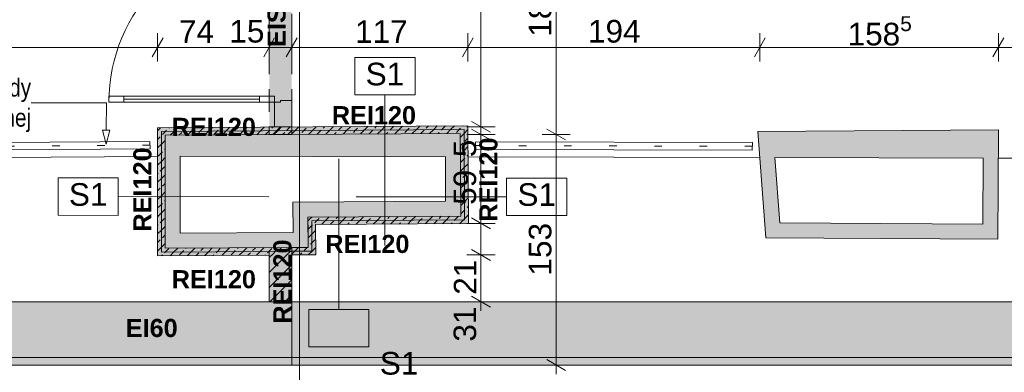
# Paper-space layout 'A-40 RZUT - PIĘTRO 10' of a CAD drawing. Header units: millimetres. Extents: x 0 to 1767, y 0 to 586.
# Tile 9 of 16: x 320 to 451, y 134 to 180. Entities that reach past the tile are written whole.
import ezdxf
from ezdxf.xclip import XClip

# ---------------------------------------------------------------- set-up
doc = ezdxf.new("R2010")
doc.units = ezdxf.units.MM
doc.header["$MEASUREMENT"] = 0
doc.header["$XCLIPFRAME"] = 0
for name, pattern in [('DASHDOTX2', [1000, 500, -250, 0, -250]), ('DOT2', [3, 0.5, -2.5]), ('Przer. długie kreski', [2.5, 1.5, -1])]:
    doc.linetypes.add(name, pattern=pattern)
for name, color, linetype, lineweight, true_color in [('A_opis ścian_Nr_pióra__19', 7, 'Continuous', 5, 0x191919), ('A_opis_Nr_pióra__255', 7, 'Continuous', 15, 0x242424), ('A_opis_Nr_pióra__8', 7, 'Continuous', 13, 0x4c4c4c), ('A_osie_Nr_pióra__16', 7, 'Continuous', 5, 0x0f0f0f), ('A_pochwyt_Nr_pióra__10', 7, 'Continuous', 13, 0x4b4b4b), ('A_pochwyt_Nr_pióra__6', 7, 'Continuous', 13, 0xa9a9a9), ('A_pochwyt_Nr_pióra__7', 7, 'Continuous', 18, 0x171717), ('A_ppoż proj_Nr_pióra__8', 7, 'Continuous', 13, 0x4c4c4c), ('A_schody_Nr_pióra__9', 7, 'Continuous', 13, 0xadadad), ('A_ściany proj_Nr_pióra__10', 7, 'Continuous', 13, 0x4b4b4b)]:
    doc.layers.add(name, color=color, linetype=linetype, lineweight=lineweight, true_color=true_color)
for name, color, linetype in [('A_podrys', 7, 'Continuous'), ('A_ppoż', 7, 'Continuous'), ('A_ppoż proj', 7, 'Continuous'), ('A_ściany', 7, 'Continuous'), ('A_ściany proj', 7, 'Continuous')]:
    doc.layers.add(name, color=color, linetype=linetype)
for name, color, linetype, lineweight in [('A_wymiary_Nr_pióra__1', 7, 'Continuous', 20), ('A_wymiary_Nr_pióra__2', 8, 'Continuous', 13), ('A_ściany proj_Nr_pióra__1', 7, 'Continuous', 20), ('A_ściany proj_Nr_pióra__2', 8, 'Continuous', 13), ('A_ściany_Nr_pióra__1', 7, 'Continuous', 20), ('Drzwi Archicad_Nr_pióra__3', 252, 'Continuous', 13)]:
    doc.layers.add(name, color=color, linetype=linetype, lineweight=lineweight)
doc.styles.add('STYL_AUTOMATYCZNY_1', font='arial.ttf')
doc.styles.add('STYL_AUTOMATYCZNY_2', font='ARIALN.TTF')
doc.styles.add('STYL_AUTOMATYCZNY_3', font='arial.ttf')
doc.styles.add('STYL_AUTOMATYCZNY_5', font='arial.ttf')
pattern_1 = [(45, (-3193.1083, -606.1621), (-1.1404925, 1.1404925), []), (45, (-3191.9678, -606.1621), (-1.1404925, 1.1404925), [0.80646, -0.40322])]
pattern_2 = [(45, (-3193.1083, -606.1621), (-0.9899495, 0.9899495), [])]

# ---------------------------------------------------------------- blocks, each defined once
blk = doc.blocks.new('Rysunek_2_2', base_point=(-3193.11, -606.16))
at = {"layer": 'A_ppoż', "linetype": 'Continuous', "lineweight": 0, "true_color": 0x0b0b0b}
blk.add_hatch(color=28, dxfattribs=at).paths.add_polyline_path([(316.5, 142.93), (316.5, 134.53), (356.49, 134.53), (356.49, 142.93)])
at = {"layer": 'A_ppoż proj', "linetype": 'Continuous', "lineweight": 0, "true_color": 0x121212}
for points in [[(356.49, 202.49), (353.49, 202.49), (353.49, 166.1), (356.49, 166.1)], [(379.87, 166.28), (339.65, 166.01), (339.66, 165.01), (378.88, 165.27)], [(379.87, 166.28), (378.88, 165.27), (378.95, 153.28), (379.95, 153.29)], [(338.66, 166.01), (338.66, 150.03), (339.66, 150.03), (339.66, 165.01), (339.65, 166.01)], [(359.67, 150.15), (359.64, 154.16), (358.64, 154.16), (358.67, 150.14)], [(359.65, 153.16), (378.95, 153.28), (378.94, 154.28), (359.64, 154.16)], [(338.66, 149.03), (359.67, 149.14), (359.67, 150.14), (338.66, 150.03)], [(356.49, 149.13), (353.49, 149.13), (353.49, 142.93), (356.49, 142.93)]]:
    blk.add_hatch(color=250, dxfattribs=at).paths.add_polyline_path(points)
at = {"layer": 'A_ściany', "linetype": 'Continuous', "lineweight": 0, "true_color": 0x000000}
for points in [[(378.88, 165.27), (339.66, 165.01), (341.66, 162.23), (378.9, 162.14)], [(341.66, 152.04), (341.66, 162.23), (339.66, 165.01), (339.66, 150.03)], [(450.36, 165.74), (418.41, 165.53), (420.68, 162.06), (448.34, 161.97)], [(421.34, 153.38), (420.68, 162.06), (418.41, 165.53), (419.48, 151.39)], [(450.28, 151.22), (450.36, 165.74), (448.34, 161.97), (448.29, 153.23)], [(378.94, 154.28), (378.89, 162.14), (376.89, 162.15), (376.93, 156.27)], [(358.64, 154.16), (378.94, 154.28), (376.93, 156.27), (356.63, 156.15)], [(358.67, 150.14), (358.64, 154.16), (356.63, 156.15), (356.67, 150.13)], [(419.48, 151.39), (450.28, 151.22), (448.29, 153.23), (421.34, 153.38)], [(356.67, 150.13), (356.65, 152.13), (341.66, 152.04), (339.66, 150.03)], [(191.64, 142.93), (183.24, 134.53), (584.98, 134.53), (584.98, 142.93)]]:
    blk.add_hatch(color=18, dxfattribs=at).paths.add_polyline_path(points)
at = {"layer": 'A_ściany proj', "linetype": 'Continuous', "lineweight": 0, "true_color": 0x4b4b4b}
h = blk.add_hatch(dxfattribs=at)
h.set_pattern_fill('FP_65_0002', color=251, style=0, pattern_type=2)
h.set_pattern_definition(pattern_1)
h.paths.add_polyline_path([(379.87, 166.28), (338.66, 166.01), (339.16, 165.51), (379.37, 165.78)])
h = blk.add_hatch(dxfattribs=at)
h.set_pattern_fill('FP_65_0002', color=251, style=0, pattern_type=2)
h.set_pattern_definition(pattern_1)
h.paths.add_polyline_path([(379.95, 153.29), (379.87, 166.28), (379.37, 165.78), (379.44, 153.78)])
h = blk.add_hatch(dxfattribs=at)
h.set_pattern_fill('FP_65_0002', color=251, style=0, pattern_type=2)
h.set_pattern_definition(pattern_1)
h.paths.add_polyline_path([(338.66, 166.01), (338.66, 149.02), (339.16, 149.52), (339.16, 165.51)])
h = blk.add_hatch(dxfattribs=at)
h.set_pattern_fill('FP_65_0002', color=251, style=0, pattern_type=2)
h.set_pattern_definition(pattern_1)
h.paths.add_polyline_path([(339.66, 165.01), (378.88, 165.27), (379.37, 165.78), (339.16, 165.51)])
h = blk.add_hatch(dxfattribs=at)
h.set_pattern_fill('FP_65_0002', color=251, style=0, pattern_type=2)
h.set_pattern_definition(pattern_1)
h.paths.add_polyline_path([(339.66, 150.03), (339.66, 165.01), (339.16, 165.51), (339.16, 149.52)])
at = {"layer": 'A_ściany proj', "linetype": 'Continuous', "lineweight": 0, "true_color": 0x000000}
h = blk.add_hatch(dxfattribs=at)
h.set_pattern_fill('bloczki_ceramiczne_0002', color=18, style=0, pattern_type=2)
h.set_pattern_definition(pattern_2)
h.paths.add_polyline_path([(353.49, 165.11), (356.49, 165.11), (356.49, 166.13), (353.49, 166.13)])
at = {"layer": 'A_ściany proj', "linetype": 'Continuous', "lineweight": 0, "true_color": 0x4b4b4b}
h = blk.add_hatch(dxfattribs=at)
h.set_pattern_fill('FP_65_0002', color=251, style=0, pattern_type=2)
h.set_pattern_definition(pattern_1)
h.paths.add_polyline_path([(378.88, 165.27), (378.94, 154.28), (379.44, 153.78), (379.37, 165.78)])
h = blk.add_hatch(dxfattribs=at)
h.set_pattern_fill('FP_65_0002', color=251, style=0, pattern_type=2)
h.set_pattern_definition(pattern_1)
h.paths.add_polyline_path([(378.94, 154.28), (358.64, 154.16), (359.14, 153.66), (379.44, 153.78)])
h = blk.add_hatch(dxfattribs=at)
h.set_pattern_fill('FP_65_0002', color=251, style=0, pattern_type=2)
h.set_pattern_definition(pattern_1)
h.paths.add_polyline_path([(358.64, 154.16), (358.67, 150.14), (359.17, 149.64), (359.14, 153.66)])
h = blk.add_hatch(dxfattribs=at)
h.set_pattern_fill('FP_65_0002', color=251, style=0, pattern_type=2)
h.set_pattern_definition(pattern_1)
h.paths.add_polyline_path([(359.65, 153.16), (379.95, 153.29), (379.44, 153.78), (359.14, 153.66)])
h = blk.add_hatch(dxfattribs=at)
h.set_pattern_fill('FP_65_0002', color=251, style=0, pattern_type=2)
h.set_pattern_definition(pattern_1)
h.paths.add_polyline_path([(359.67, 149.14), (359.65, 153.16), (359.14, 153.66), (359.17, 149.64)])
h = blk.add_hatch(dxfattribs=at)
h.set_pattern_fill('FP_65_0002', color=251, style=0, pattern_type=2)
h.set_pattern_definition(pattern_1)
h.paths.add_polyline_path([(353.49, 149.61), (339.16, 149.52), (338.66, 149.02), (353.49, 149.11)])
h = blk.add_hatch(dxfattribs=at)
h.set_pattern_fill('FP_65_0002', color=251, style=0, pattern_type=2)
h.set_pattern_definition(pattern_1)
h.paths.add_polyline_path([(356.49, 150.13), (339.66, 150.03), (339.16, 149.52), (354.99, 149.62)])
at = {"layer": 'A_ściany proj', "linetype": 'Continuous', "lineweight": 0, "true_color": 0x000000}
h = blk.add_hatch(dxfattribs=at)
h.set_pattern_fill('bloczki_ceramiczne_0002', color=18, style=0, pattern_type=2)
h.set_pattern_definition(pattern_2)
h.paths.add_polyline_path([(354.99, 149.62), (353.49, 149.11), (353.49, 142.93), (356.49, 142.93), (356.49, 149.63)])
h = blk.add_hatch(dxfattribs=at)
h.set_pattern_fill('bloczki_ceramiczne_0002', color=18, style=0, pattern_type=2)
h.set_pattern_definition(pattern_2)
h.paths.add_polyline_path([(353.49, 149.11), (354.99, 149.62), (353.49, 149.61)])
at = {"layer": 'A_ściany proj', "linetype": 'Continuous', "lineweight": 0, "true_color": 0x4b4b4b}
h = blk.add_hatch(dxfattribs=at)
h.set_pattern_fill('FP_65_0002', color=251, style=0, pattern_type=2)
h.set_pattern_definition(pattern_1)
h.paths.add_polyline_path([(354.99, 149.62), (356.49, 149.63), (356.49, 150.13)])
h = blk.add_hatch(dxfattribs=at)
h.set_pattern_fill('FP_65_0002', color=251, style=0, pattern_type=2)
h.set_pattern_definition(pattern_1)
h.paths.add_polyline_path([(358.67, 150.14), (356.49, 150.13), (356.49, 149.63), (359.17, 149.64)])
h = blk.add_hatch(dxfattribs=at)
h.set_pattern_fill('FP_65_0002', color=251, style=0, pattern_type=2)
h.set_pattern_definition(pattern_1)
h.paths.add_polyline_path([(356.49, 149.13), (359.67, 149.14), (359.17, 149.64), (356.49, 149.63)])
at = {"layer": 'A_opis ścian_Nr_pióra__19', "color": 250, "linetype": 'Continuous', "lineweight": 5, "ltscale": 2, "true_color": 0x191919}
for p, q in [((372.86, 175.32), (364.86, 175.32)), ((364.86, 175.32), (364.86, 170.37)), ((372.86, 170.37), (372.86, 175.32)), ((364.86, 170.37), (372.86, 170.37)), ((368.86, 170.37), (368.86, 150.37)), ((362.74, 141.89), (362.75, 161.89)), ((325.44, 159.35), (325.43, 154.4)), ((333.44, 159.35), (325.44, 159.35)), ((333.43, 154.39), (333.44, 159.35)), ((393.03, 159.33), (385.03, 159.33)), ((385.03, 159.33), (385.03, 154.38)), ((393.03, 154.38), (393.03, 159.33)), ((333.43, 156.87), (353.43, 156.86)), ((385.03, 156.86), (365.03, 156.86)), ((325.43, 154.4), (333.43, 154.39)), ((385.03, 154.38), (393.03, 154.38)), ((366.74, 141.89), (358.74, 141.9)), ((358.74, 141.9), (358.74, 136.95)), ((366.74, 136.94), (366.74, 141.89)), ((358.74, 136.95), (366.74, 136.94))]:
    blk.add_line(p, q, dxfattribs=at)
at = {"layer": 'A_opis_Nr_pióra__255', "color": 250, "linetype": 'Continuous', "lineweight": 15, "ltscale": 2, "true_color": 0x242424}
for p, q in [((331.85, 169.31), (321.85, 169.31)), ((331.82, 165.69), (331.85, 169.31)), ((331.32, 165.69), (332.32, 165.68)), ((331.81, 163.82), (331.32, 165.69)), ((331.81, 163.82), (332.32, 165.68))]:
    blk.add_line(p, q, dxfattribs=at)
at = {"layer": 'A_osie_Nr_pióra__16', "color": 250, "linetype": 'DASHDOTX2', "lineweight": 5, "ltscale": 2, "true_color": 0x0f0f0f}
for p, q in [((357.49, 372.75), (357.49, 117.61)), ((632.58, 135.53), (96.88, 135.53))]:
    blk.add_line(p, q, dxfattribs=at)
at = {"layer": 'A_pochwyt_Nr_pióra__10', "color": 251, "linetype": 'DOT2', "lineweight": 13, "ltscale": 2, "true_color": 0x4b4b4b}
for p, q in [((337.65, 163.7), (317.65, 163.57)), ((417.67, 163.55), (380.9, 163.64))]:
    blk.add_line(p, q, dxfattribs=at)
at = {"layer": 'A_pochwyt_Nr_pióra__6', "color": 253, "linetype": 'Continuous', "lineweight": 13, "ltscale": 2, "true_color": 0xa9a9a9}
for p, q in [((417.68, 164.05), (380.9, 164.14)), ((380.9, 164.14), (380.9, 163.14)), ((417.68, 164.05), (417.67, 163.05)), ((417.67, 163.05), (380.9, 163.14))]:
    blk.add_line(p, q, dxfattribs=at)
at = {"layer": 'A_pochwyt_Nr_pióra__7', "color": 250, "linetype": 'Continuous', "lineweight": 18, "ltscale": 2, "true_color": 0x171717}
for p, q in [((337.64, 164.2), (317.64, 164.07)), ((337.64, 164.2), (337.65, 163.2)), ((337.65, 163.2), (317.65, 163.07))]:
    blk.add_line(p, q, dxfattribs=at)
at = {"layer": 'A_ppoż proj_Nr_pióra__8', "color": 251, "linetype": 'Continuous', "lineweight": 13, "ltscale": 2, "true_color": 0x4c4c4c}
blk.add_line((356.49, 134.53), (356.49, 142.93), dxfattribs=at)
at = {"layer": 'A_schody_Nr_pióra__9', "color": 253, "linetype": 'Continuous', "lineweight": 13, "ltscale": 2, "true_color": 0xadadad}
for p, q in [((271.38, 161.77), (338.66, 162.21)), ((379.89, 162.14), (418.67, 162.05)), ((450.34, 161.98), (528.22, 161.8))]:
    blk.add_line(p, q, dxfattribs=at)
at = {"layer": 'A_wymiary_Nr_pióra__1', "color": 7, "linetype": 'Continuous', "lineweight": 20, "ltscale": 2}
for p, q in [((339.38, 177.92), (337.93, 175.42)), ((354.21, 177.92), (352.76, 175.42)), ((357.21, 177.92), (355.76, 175.42)), ((380.59, 177.92), (379.15, 175.42)), ((419.39, 177.92), (417.95, 175.42)), ((451.08, 177.92), (449.64, 175.42)), ((380.37, 166.85), (382.87, 165.41)), ((380.37, 165.83), (382.87, 164.39)), ((390.37, 165.83), (392.87, 164.39)), ((380.37, 154.04), (382.87, 152.59)), ((380.37, 149.87), (382.87, 148.42)), ((380.37, 143.65), (382.87, 142.2)), ((390.37, 135.25), (392.87, 133.8))]:
    blk.add_line(p, q, dxfattribs=at)
at = {"layer": 'A_wymiary_Nr_pióra__2', "color": 8, "linetype": 'Continuous', "lineweight": 13, "ltscale": 2}
for p, q in [((391.62, 165.11), (391.62, 202.49)), ((381.62, 166.13), (381.62, 201.13)), ((338.66, 174.8), (338.66, 178.55)), ((353.49, 174.8), (353.49, 178.55)), ((356.49, 174.8), (356.49, 178.55)), ((379.87, 174.8), (379.87, 178.55)), ((418.67, 174.8), (418.67, 178.55)), ((450.36, 174.8), (450.36, 178.55)), ((271.38, 176.67), (338.66, 176.67)), ((338.66, 176.67), (353.49, 176.67)), ((353.49, 176.67), (356.49, 176.67)), ((356.49, 176.67), (379.87, 176.67)), ((379.87, 176.67), (418.67, 176.67)), ((418.67, 176.67), (450.36, 176.67)), ((450.36, 176.67), (528.22, 176.67)), ((383.49, 166.13), (379.74, 166.13)), ((383.49, 165.11), (379.74, 165.11)), ((381.62, 165.11), (381.62, 166.13)), ((381.62, 153.31), (381.62, 165.11)), ((393.49, 165.11), (389.74, 165.11)), ((391.62, 134.53), (391.62, 165.11)), ((383.49, 153.31), (379.74, 153.31)), ((381.62, 149.14), (381.62, 153.31)), ((383.49, 149.14), (379.74, 149.14)), ((381.62, 142.93), (381.62, 149.14)), ((383.49, 142.93), (379.74, 142.93)), ((381.62, 141.7), (381.62, 142.93)), ((393.49, 134.53), (389.74, 134.53)), ((391.62, 133.3), (391.62, 134.53))]:
    blk.add_line(p, q, dxfattribs=at)
at = {"layer": 'A_ściany proj_Nr_pióra__1', "color": 7, "linetype": 'Continuous', "lineweight": 20, "ltscale": 2}
for p, q in [((354.19, 166.13), (353.49, 166.13)), ((356.49, 166.13), (354.19, 166.13)), ((353.49, 149.61), (353.49, 149.11)), ((353.49, 149.61), (353.49, 149.11))]:
    blk.add_line(p, q, dxfattribs=at)
at = {"layer": 'A_ściany proj_Nr_pióra__1', "color": 7, "linetype": 'Continuous', "lineweight": 20, "ltscale": 2, "flags": 128}
for points in [[(379.87, 166.28), (338.66, 166.01)], [(379.95, 153.29), (379.87, 166.28)], [(338.66, 166.01), (338.66, 149.02)], [(339.66, 165.01), (378.88, 165.27)], [(339.66, 150.03), (339.66, 165.01)], [(353.49, 166.13), (353.49, 165.11)], [(353.49, 165.11), (356.49, 165.11)], [(356.49, 165.11), (356.49, 166.13)], [(378.88, 165.27), (378.94, 154.28)], [(378.94, 154.28), (358.64, 154.16)], [(358.64, 154.16), (358.67, 150.14)], [(359.65, 153.16), (379.95, 153.29)], [(359.67, 149.14), (359.65, 153.16)], [(356.49, 150.13), (339.66, 150.03)], [(358.67, 150.14), (356.49, 150.13)], [(356.49, 142.93), (356.49, 149.63)], [(356.49, 149.13), (359.67, 149.14)], [(338.66, 149.02), (353.49, 149.11)], [(353.49, 149.11), (353.49, 142.93)], [(353.49, 142.93), (356.49, 142.93)]]:
    blk.add_lwpolyline(points, dxfattribs=at)
at = {"layer": 'A_ściany proj_Nr_pióra__1', "color": 7, "linetype": 'Continuous', "lineweight": 20, "ltscale": 2}
blk.add_point((353.49, 149.61), dxfattribs=at)
blk.add_point((353.49, 149.61), dxfattribs=at)
at = {"layer": 'A_ściany proj_Nr_pióra__10', "color": 251, "linetype": 'Continuous', "lineweight": 13, "ltscale": 2, "true_color": 0x4b4b4b}
for p, q in [((339.16, 165.51), (379.37, 165.78)), ((379.37, 165.78), (339.16, 165.51)), ((339.16, 149.52), (339.16, 165.51)), ((339.16, 165.51), (339.16, 149.52)), ((379.37, 165.78), (379.44, 153.78)), ((379.44, 153.78), (379.37, 165.78)), ((379.44, 153.78), (359.14, 153.66)), ((359.14, 153.66), (379.44, 153.78)), ((359.14, 153.66), (359.17, 149.64)), ((359.17, 149.64), (359.14, 153.66)), ((339.16, 149.52), (353.49, 149.61)), ((353.49, 149.61), (339.16, 149.52)), ((354.99, 149.62), (353.49, 149.61)), ((354.99, 149.62), (353.49, 149.61)), ((356.49, 149.63), (354.99, 149.62)), ((356.49, 149.63), (354.99, 149.62)), ((359.17, 149.64), (356.49, 149.63)), ((356.49, 149.63), (359.17, 149.64))]:
    blk.add_line(p, q, dxfattribs=at)
at = {"layer": 'A_ściany proj_Nr_pióra__2', "color": 8, "linetype": 'Continuous', "lineweight": 13, "ltscale": 2, "flags": 128}
for points in [[(356.49, 150.13), (356.49, 149.63)], [(356.49, 150.13), (356.49, 149.63)], [(356.49, 149.63), (356.49, 149.13)]]:
    blk.add_lwpolyline(points, dxfattribs=at)
at = {"layer": 'A_ściany_Nr_pióra__1', "color": 7, "linetype": 'Continuous', "lineweight": 20, "ltscale": 2, "flags": 128}
for points in [[(378.88, 165.27), (339.66, 165.01)], [(339.66, 165.01), (339.66, 150.03)], [(378.9, 162.14), (378.88, 165.27)], [(450.36, 165.74), (418.41, 165.53)], [(418.41, 165.53), (419.48, 151.39)], [(450.28, 151.22), (450.36, 165.74)], [(341.66, 152.04), (341.66, 162.23)], [(341.66, 162.23), (376.89, 162.15)], [(376.89, 162.15), (376.93, 156.27)], [(378.94, 154.28), (378.89, 162.14)], [(421.34, 153.38), (420.68, 162.06)], [(420.68, 162.06), (448.34, 161.97)], [(448.34, 161.97), (448.29, 153.23)], [(376.93, 156.27), (356.63, 156.15)], [(356.63, 156.15), (356.65, 152.13)], [(358.64, 154.16), (378.94, 154.28)], [(358.65, 152.14), (358.64, 154.16)], [(448.29, 153.23), (421.34, 153.38)], [(356.65, 152.13), (341.66, 152.04)], [(419.48, 151.39), (450.28, 151.22)], [(339.66, 150.03), (356.67, 150.13)], [(356.67, 150.13), (358.67, 150.14)], [(584.98, 142.93), (222.46, 142.93)], [(183.24, 134.53), (584.98, 134.53)]]:
    blk.add_lwpolyline(points, dxfattribs=at)
at = {"layer": 'Drzwi Archicad_Nr_pióra__3', "color": 252, "linetype": 'Przer. długie kreski', "lineweight": 13, "ltscale": 2}
for p, q in [((353.49, 201.13), (353.49, 166.13)), ((356.49, 201.13), (356.49, 166.13))]:
    blk.add_line(p, q, dxfattribs=at)
at = {"layer": 'Drzwi Archicad_Nr_pióra__3', "color": 252, "linetype": 'Continuous', "lineweight": 13, "ltscale": 2}
for p, q in [((334.19, 170.19), (332.19, 170.19)), ((332.19, 170.19), (332.19, 169.39)), ((334.19, 169.39), (334.19, 170.19)), ((354.19, 170.19), (352.19, 170.19)), ((352.19, 170.19), (352.19, 169.39)), ((354.19, 169.39), (354.19, 170.19)), ((332.19, 169.39), (334.19, 169.39)), ((334.19, 169.79), (352.19, 169.79)), ((352.19, 169.39), (354.19, 169.39)), ((354.19, 166.13), (354.19, 169.39)), ((354.19, 169.39), (354.99, 169.39)), ((354.99, 169.39), (354.99, 169.63)), ((354.99, 169.63), (356.49, 169.63)), ((356.49, 169.63), (356.49, 166.13)), ((354.19, 166.13), (353.49, 166.13)), ((356.49, 166.13), (354.19, 166.13)), ((356.49, 166.13), (354.19, 166.13)), ((356.49, 166.13), (354.19, 166.13))]:
    blk.add_line(p, q, dxfattribs=at)
at = {"layer": 'Drzwi Archicad_Nr_pióra__3', "color": 252, "linetype": 'Continuous', "lineweight": 13, "ltscale": 2, "flags": 128}
for points in [[(334.19, 169.79), (352.19, 169.79), (352.19, 170.19), (334.19, 170.19)], [(334.19, 169.39), (352.19, 169.39), (352.19, 169.79), (334.19, 169.79)]]:
    blk.add_lwpolyline(points, close=True, dxfattribs=at)
at = {"layer": 'Drzwi Archicad_Nr_pióra__3', "color": 252, "linetype": 'Continuous', "lineweight": 13, "ltscale": 2}
blk.add_arc((354.19, 169.39), 22, 90, 180, dxfattribs=at)
at = {"layer": 'A_opis ścian_Nr_pióra__19', "color": 250, "linetype": 'Continuous', "lineweight": 5, "true_color": 0x191919, "char_height": 3, "attachment_point": 2, "style": 'STYL_AUTOMATYCZNY_1'}
for insert in [(368.86, 174.64), (389.03, 158.65)]:
    blk.add_mtext('\\A1;{\\pqc;\\fArial|b0|i0|c238|p0;\\W1.000000;S1}', dxfattribs=dict(at, insert=insert))
for insert, rotation in [((329.44, 158.66), 359.9666), ((370.74, 136.26), 359.9833)]:
    blk.add_mtext('\\A1;{\\pqc;\\fArial|b0|i0|c238|p0;\\W1.000000;S1}', dxfattribs=dict(at, insert=insert, rotation=rotation))
at = {"layer": 'A_opis_Nr_pióra__8', "color": 251, "linetype": 'Continuous', "lineweight": 13, "true_color": 0x4c4c4c, "insert": (321.85, 168.99), "char_height": 2.4, "width": 28.0484, "attachment_point": 6, "line_spacing_factor": 0.996967, "style": 'STYL_AUTOMATYCZNY_2'}
blk.add_mtext('\\A1;{\\pqr;\\fArial Narrow|b0|i0|c238|p0;\\W1.000000;fragment balustrady demontowalnej}', dxfattribs=at)
at = {"layer": 'A_ppoż proj_Nr_pióra__8', "color": 251, "linetype": 'Continuous', "lineweight": 13, "true_color": 0x4c4c4c, "char_height": 2.4, "attachment_point": 5, "rotation": 90, "style": 'STYL_AUTOMATYCZNY_3'}
for s, insert in [('\\A1;{\\pqc;\\fArial|b1|i0|c238|p0;\\W1.000000;EIS60}', (354.48, 181.29)), ('\\A1;{\\pqc;\\fArial|b1|i0|c238|p0;\\W1.000000;REI120}', (382.63, 159.13)), ('\\A1;{\\pqc;\\fArial|b1|i0|c238|p0;\\W1.000000;REI120}', (336.65, 157.82)), ('\\A1;{\\pqc;\\fArial|b1|i0|c238|p0;\\W1.000000;REI120}', (355.25, 145.6))]:
    blk.add_mtext(s, dxfattribs=dict(at, insert=insert))
at = {"layer": 'A_ppoż proj_Nr_pióra__8', "color": 251, "linetype": 'Continuous', "lineweight": 13, "true_color": 0x4c4c4c, "char_height": 2.4, "attachment_point": 5, "style": 'STYL_AUTOMATYCZNY_3'}
for s, insert in [('\\A1;{\\pqc;\\fArial|b1|i0|c238|p0;\\W1.000000;REI120}', (367.4, 167.66)), ('\\A1;{\\pqc;\\fArial|b1|i0|c238|p0;\\W1.000000;REI120}', (346.13, 166.11)), ('\\A1;{\\pqc;\\fArial|b1|i0|c238|p0;\\W1.000000;REI120}', (366.53, 150.58)), ('\\A1;{\\pqc;\\fArial|b1|i0|c238|p0;\\W1.000000;REI120}', (346.13, 145.9)), ('\\A1;{\\pqc;\\fArial|b1|i0|c238|p0;\\W1.000000;EI60}', (337.88, 139.43))]:
    blk.add_mtext(s, dxfattribs=dict(at, insert=insert))
at = {"layer": 'A_wymiary_Nr_pióra__1', "color": 7, "linetype": 'Continuous', "lineweight": 20, "insert": (430.33, 176.06), "char_height": 3, "attachment_point": 7, "style": 'STYL_AUTOMATYCZNY_1'}
blk.add_mtext('\\A1;{\\pql;\\fArial|b0|i0|c238|p0;\\W1.000000;158\\fArial|b0|i0|c238|p0;\\W1.000000;\\A1{\\H.66x;\\S5^  ;}}', dxfattribs=at)
at = {"layer": 'A_wymiary_Nr_pióra__1', "color": 7, "linetype": 'Continuous', "lineweight": 20, "char_height": 3, "attachment_point": 7, "rotation": 90, "style": 'STYL_AUTOMATYCZNY_5'}
for s, insert, width in [('\\A1;{\\pql;\\fArial|b0|i0|c238|p0;\\W1.000000;187}', (391.02, 178.08), 6.8645), ('\\A1;{\\pql;\\fArial|b0|i0|c238|p0;\\W1.000000;5}', (381.02, 162.1), 2.2882), ('\\A1;{\\pql;\\fArial|b0|i0|c238|p0;\\W1.000000;59}', (381.02, 155.78), 4.5763), ('\\A1;{\\pql;\\fArial|b0|i0|c238|p0;\\W1.000000;153}', (391.02, 146.39), 6.8645), ('\\A1;{\\pql;\\fArial|b0|i0|c238|p0;\\W1.000000;21}', (381.02, 143.85), 4.5763), ('\\A1;{\\pql;\\fArial|b0|i0|c238|p0;\\W1.000000;31}', (381.02, 137.63), 4.5763)]:
    blk.add_mtext(s, dxfattribs=dict(at, insert=insert, width=width))
at = {"layer": 'A_wymiary_Nr_pióra__1', "color": 7, "linetype": 'Continuous', "lineweight": 20, "char_height": 3, "attachment_point": 7, "style": 'STYL_AUTOMATYCZNY_5'}
for s, insert, width in [('\\A1;{\\pql;\\fArial|b0|i0|c238|p0;\\W1.000000;74}', (341.49, 177.27), 4.5763), ('\\A1;{\\pql;\\fArial|b0|i0|c238|p0;\\W1.000000;15}', (348.19, 177.27), 4.5763), ('\\A1;{\\pql;\\fArial|b0|i0|c238|p0;\\W1.000000;117}', (364.9, 177.27), 6.5592), ('\\A1;{\\pql;\\fArial|b0|i0|c238|p0;\\W1.000000;194}', (395.84, 177.27), 6.8645)]:
    blk.add_mtext(s, dxfattribs=dict(at, insert=insert, width=width))

psp = doc.layouts.new('A-40 RZUT - PIĘTRO 10')

# ---------------------------------------------------------------- block references
at = {"layer": 'A_podrys', "color": 37, "linetype": 'Continuous', "lineweight": 5, "true_color": 0x656532}
ref = psp.add_blockref('Rysunek_2_2', (-3193.11, -606.16), dxfattribs=at)
XClip(ref).set_block_clipping_path([(44.3744639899, 117.6054981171), (632.5759565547, 372.7460264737)])

doc.saveas('drawing.dxf')
